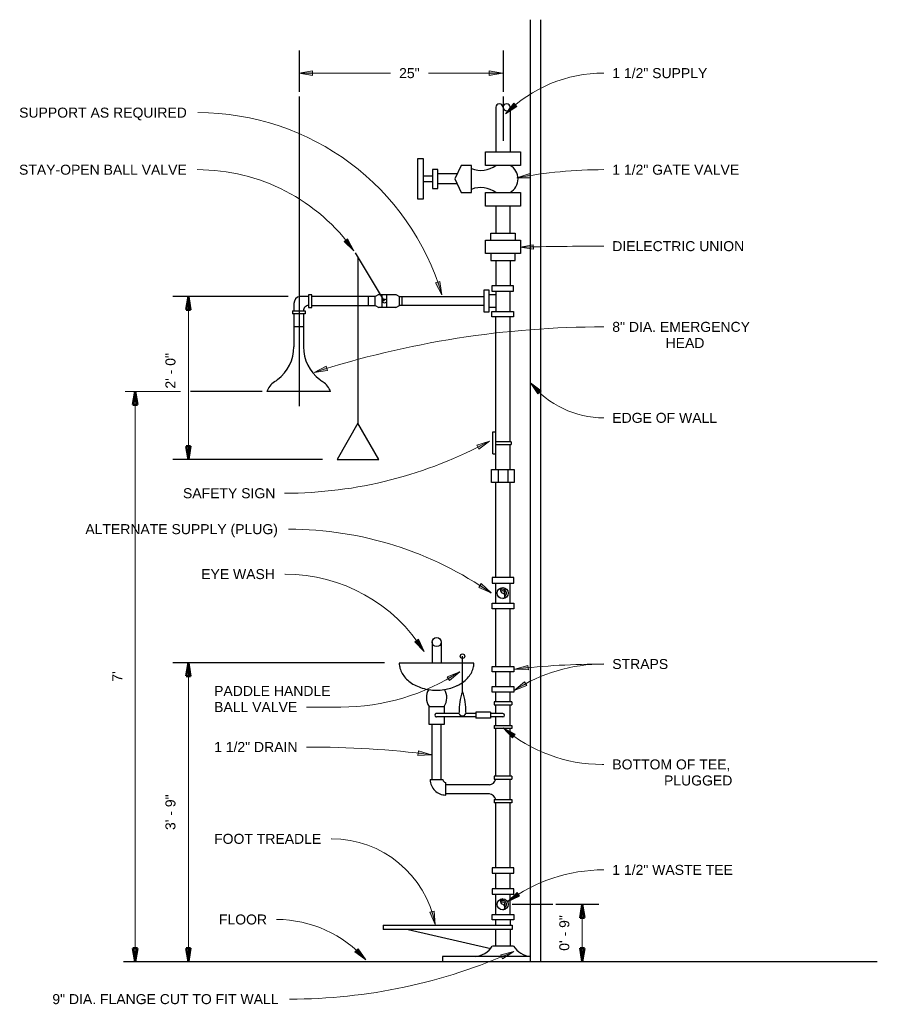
# Model space of a CAD drawing. Header units: inches. Extents: x -277 to 2553, y -4 to 683.
# Tile 1 of 10: x -277 to -149, y -4 to 143. Entities that reach past the tile are written whole.
import ezdxf

# ---------------------------------------------------------------- set-up
doc = ezdxf.new("R2010")
doc.units = ezdxf.units.IN
doc.header["$MEASUREMENT"] = 0
for name, color, linetype, lineweight in [('A-ANNO-DIMS', 211, 'Continuous', 9), ('A-ANNO-DIMS-16', 211, 'Continuous', 9), ('A-DETL-MEDM', 33, 'Continuous', 30), ('G-ANNO-TEXT', 231, 'Continuous', 9)]:
    doc.layers.add(name, color=color, linetype=linetype, lineweight=lineweight)
doc.styles.add('Arial', font='arial.ttf', dxfattribs={"height": 1.5})
doc.dimstyles.new('USACE_Arrow_ROUNDED', dxfattribs={"dimscale": 12, "dimtxt": 1.530389, "dimasz": 0.166667, "dimexe": 0.125, "dimexo": 0.125, "dimgap": 0.125, "dimtad": 1, "dimdec": 0, "dimrnd": 12, "dimzin": 1, "dimdsep": 46, "dimlunit": 4, "dimtxsty": 'Arial', "dimsah": 1, "dimcen": 0.09, "dimazin": 0, "dimtfac": 1, "dimtdec": 4, "dimtix": 1, "dimtmove": 0, "dimatfit": 3, "dimfxl": 1, "dimtvp": 1, "dimtfill": 1, "dimfrac": 2, "dimtolj": 1, "dimtzin": 0, "dimarcsym": 2})
doc.dimstyles.new('USACE_Arrow_ROUNDED_1_INCH', dxfattribs={"dimscale": 12, "dimtxt": 1.530389, "dimasz": 0.166667, "dimexe": 0.125, "dimexo": 0.125, "dimgap": 0.125, "dimtad": 1, "dimdec": 0, "dimzin": 1, "dimdsep": 46, "dimlunit": 4, "dimtxsty": 'Arial', "dimsah": 1, "dimcen": 0.09, "dimazin": 0, "dimtfac": 1, "dimtdec": 4, "dimtix": 1, "dimtmove": 2, "dimatfit": 3, "dimfxl": 1, "dimtvp": 1, "dimtfill": 1, "dimfrac": 2, "dimtolj": 1, "dimtzin": 0, "dimarcsym": 2})
doc.dimstyles.new('USACE_Arrow_ROUNDED_1_INCH_1', dxfattribs={"dimscale": 12, "dimtxt": 1.530389, "dimasz": 0.166667, "dimexe": 0.125, "dimexo": 0.125, "dimgap": 0.125, "dimtad": 1, "dimdec": 0, "dimzin": 1, "dimdsep": 46, "dimlunit": 4, "dimtxsty": 'Arial', "dimsah": 1, "dimcen": 0.09, "dimazin": 0, "dimtfac": 1, "dimtdec": 4, "dimtix": 1, "dimtmove": 0, "dimatfit": 3, "dimfxl": 1, "dimtvp": 1, "dimtfill": 1, "dimfrac": 2, "dimtolj": 1, "dimtzin": 0, "dimarcsym": 2})

# ---------------------------------------------------------------- blocks, each defined once
blk = doc.blocks.new('DIMBLOCK1-03-01-008 SAFETY SHOWER - EYE WASH')
at = {"layer": 'A-ANNO-DIMS-16', "lineweight": 50}
for points in [[(-252.18, 101.68), (-252.51, 99.68), (-251.84, 99.68)], [(-252.18, 77.27), (-251.84, 79.27), (-252.51, 79.27)]]:
    blk.add_hatch(color=256, dxfattribs=at).paths.add_polyline_path(points)
for p, q in [((-252.18, 101.68), (-252.51, 99.68)), ((-251.84, 99.68), (-252.18, 101.68)), ((-252.51, 99.68), (-251.84, 99.68)), ((-251.84, 79.27), (-252.51, 79.27)), ((-252.51, 79.27), (-252.18, 77.27)), ((-252.18, 77.27), (-251.84, 79.27))]:
    blk.add_line(p, q, dxfattribs=at)
at = {"layer": 'A-ANNO-DIMS-16'}
for p, q in [((-252.26, 101.68), (-250.68, 101.68)), ((-252.18, 101.68), (-252.26, 101.68)), ((-252.18, 101.68), (-252.18, 77.27)), ((-252.26, 77.27), (-250.68, 77.27)), ((-252.18, 77.27), (-252.26, 77.27))]:
    blk.add_line(p, q, dxfattribs=at)
at = {"layer": 'A-ANNO-DIMS-16', "color": 0, "insert": (-255.62, 87.88), "char_height": 1.5, "width": 6.4135, "attachment_point": 1, "rotation": 90, "line_spacing_factor": 0.941778, "style": 'Arial', "bg_fill": 3, "box_fill_scale": 1.25, "bg_fill_color": 256, "bg_fill_true_color": 13158600, "bg_fill_transparency": 0}
blk.add_mtext('2\' - 0"', dxfattribs=at)
blk = doc.blocks.new('DIMBLOCK2-03-01-008 SAFETY SHOWER - EYE WASH')
at = {"layer": 'A-ANNO-DIMS-16', "lineweight": 50}
for points in [[(-260.15, 87.43), (-260.49, 85.43), (-259.82, 85.43)], [(-260.15, 1.99), (-259.82, 3.99), (-260.49, 3.99)]]:
    blk.add_hatch(color=256, dxfattribs=at).paths.add_polyline_path(points)
at = {"layer": 'A-ANNO-DIMS-16'}
for p, q in [((-253.35, 87.43), (-261.65, 87.43)), ((-260.15, 87.43), (-260.15, 1.99)), ((-260.15, 87.43), (-253.35, 87.43)), ((-260.24, 1.99), (-258.65, 1.99)), ((-260.15, 1.99), (-260.24, 1.99))]:
    blk.add_line(p, q, dxfattribs=at)
at = {"layer": 'A-ANNO-DIMS-16', "lineweight": 50}
for p, q in [((-260.15, 87.43), (-260.49, 85.43)), ((-259.82, 85.43), (-260.15, 87.43)), ((-260.49, 85.43), (-259.82, 85.43)), ((-259.82, 3.99), (-260.49, 3.99)), ((-260.49, 3.99), (-260.15, 1.99)), ((-260.15, 1.99), (-259.82, 3.99))]:
    blk.add_line(p, q, dxfattribs=at)
at = {"layer": 'A-ANNO-DIMS-16', "color": 0, "insert": (-263.6, 43.94), "char_height": 1.5, "width": 1.8647, "attachment_point": 1, "rotation": 90, "line_spacing_factor": 0.941778, "style": 'Arial', "bg_fill": 3, "box_fill_scale": 1.25, "bg_fill_color": 256, "bg_fill_true_color": 13158600, "bg_fill_transparency": 0}
blk.add_mtext("7'", dxfattribs=at)
blk = doc.blocks.new('DIMBLOCK3-03-01-008 SAFETY SHOWER - EYE WASH')
at = {"layer": 'A-ANNO-DIMS-16', "lineweight": 50}
for points in [[(-252.18, 46.75), (-252.51, 44.75), (-251.84, 44.75)], [(-252.18, 1.99), (-251.84, 3.99), (-252.51, 3.99)]]:
    blk.add_hatch(color=256, dxfattribs=at).paths.add_polyline_path(points)
for p, q in [((-252.18, 46.75), (-252.51, 44.75)), ((-251.84, 44.75), (-252.18, 46.75)), ((-252.51, 44.75), (-251.84, 44.75)), ((-251.84, 3.99), (-252.51, 3.99)), ((-252.51, 3.99), (-252.18, 1.99)), ((-252.18, 1.99), (-251.84, 3.99))]:
    blk.add_line(p, q, dxfattribs=at)
at = {"layer": 'A-ANNO-DIMS-16'}
for p, q in [((-252.26, 46.75), (-250.68, 46.75)), ((-252.18, 46.75), (-252.26, 46.75)), ((-252.18, 46.75), (-252.18, 1.99)), ((-252.26, 1.99), (-250.68, 1.99)), ((-252.18, 1.99), (-252.26, 1.99))]:
    blk.add_line(p, q, dxfattribs=at)
at = {"layer": 'A-ANNO-DIMS-16', "color": 0, "insert": (-255.62, 21.7), "char_height": 1.5, "width": 6.4135, "attachment_point": 1, "rotation": 90, "line_spacing_factor": 0.941778, "style": 'Arial', "bg_fill": 3, "box_fill_scale": 1.25, "bg_fill_color": 256, "bg_fill_true_color": 13158600, "bg_fill_transparency": 0}
blk.add_mtext('3\' - 9"', dxfattribs=at)
blk = doc.blocks.new('DIMBLOCK4-03-01-008 SAFETY SHOWER - EYE WASH')
at = {"layer": 'A-ANNO-DIMS-16', "lineweight": 50}
for points in [[(-193.11, 10.56), (-193.44, 8.56), (-192.77, 8.56)], [(-193.11, 1.99), (-192.77, 3.99), (-193.44, 3.99)]]:
    blk.add_hatch(color=256, dxfattribs=at).paths.add_polyline_path(points)
for p, q in [((-193.11, 10.56), (-193.44, 8.56)), ((-192.77, 8.56), (-193.11, 10.56)), ((-193.44, 8.56), (-192.77, 8.56)), ((-192.77, 3.99), (-193.44, 3.99)), ((-193.44, 3.99), (-193.11, 1.99)), ((-193.11, 1.99), (-192.77, 3.99))]:
    blk.add_line(p, q, dxfattribs=at)
at = {"layer": 'A-ANNO-DIMS-16'}
for p, q in [((-193.19, 10.56), (-191.61, 10.56)), ((-193.11, 10.56), (-193.19, 10.56)), ((-193.11, 10.56), (-193.11, 1.99)), ((-193.19, 1.99), (-191.61, 1.99)), ((-193.11, 1.99), (-193.19, 1.99))]:
    blk.add_line(p, q, dxfattribs=at)
at = {"layer": 'A-ANNO-DIMS-16', "color": 0, "insert": (-196.55, 3.6), "char_height": 1.5, "width": 6.4135, "attachment_point": 1, "rotation": 90, "line_spacing_factor": 0.941778, "style": 'Arial', "bg_fill": 3, "box_fill_scale": 1.25, "bg_fill_color": 256, "bg_fill_true_color": 13158600, "bg_fill_transparency": 0}
blk.add_mtext('0\' - 9"', dxfattribs=at)

msp = doc.modelspace()

# ---------------------------------------------------------------- hatches: boundary and pattern name
at = {"layer": 'G-ANNO-TEXT'}
for points in [[(-235.56, 135.18), (-233.56, 134.85), (-233.56, 135.52)], [(-205.06, 135.18), (-207.06, 135.52), (-207.06, 134.85)], [(-204.61, 129.09), (-202.91, 130.18), (-203.35, 130.68)], [(-202.91, 119.47), (-200.88, 119.49), (-200.99, 120.15)], [(-227.34, 108.55), (-228.29, 110.35), (-228.82, 109.94)], [(-202.44, 109.08), (-200.43, 108.79), (-200.45, 109.46)], [(-214.15, 101.96), (-214.45, 103.96), (-215.09, 103.75)], [(-233.3, 90.32), (-231.29, 90.6), (-231.49, 91.24)], [(-200.89, 88.77), (-199.77, 87.08), (-199.28, 87.53)], [(-207.01, 80.02), (-208.94, 79.39), (-208.63, 78.8)], [(-206.79, 57.24), (-208.26, 58.64), (-208.64, 58.08)], [(-216.82, 48.46), (-217.67, 50.3), (-218.22, 49.93)], [(-203.22, 45.82), (-201.19, 45.7), (-201.26, 46.36)], [(-211.49, 45.43), (-213.37, 44.67), (-213.02, 44.1)], [(-203.32, 42.62), (-201.42, 43.35), (-201.76, 43.92)], [(-204.95, 37.02), (-203.58, 35.52), (-203.17, 36.05)], [(-215.71, 33), (-217.66, 33.57), (-217.74, 32.9)], [(-204.34, 10.93), (-202.5, 11.78), (-202.87, 12.33)], [(-215.16, 7.52), (-215.33, 9.54), (-215.98, 9.37)], [(-225.54, 2.25), (-226.71, 3.9), (-227.19, 3.43)], [(-203.37, 3.49), (-205.34, 3), (-205.08, 2.39)]]:
    msp.add_hatch(color=7, dxfattribs=at).paths.add_polyline_path(points)

# ---------------------------------------------------------------- linework, layer by layer
at = {"layer": 'A-DETL-MEDM'}
for p, q in [((-200.86, 1.99), (-200.86, 143.19)), ((-199.33, 1.99), (-199.33, 143.19)), ((-235.55, 138.56), (-235.55, 132.4)), ((-204.99, 138.56), (-204.99, 132.4)), ((-235.55, 131.66), (-235.55, 85.26)), ((-204.99, 131.66), (-204.99, 125.01)), ((-206.08, 130.07), (-206.08, 123.39)), ((-203.91, 130.11), (-203.91, 123.39)), ((-207.6, 121.35), (-207.6, 123.39)), ((-207.6, 123.39), (-202.39, 123.39)), ((-202.39, 123.39), (-202.39, 121.35)), ((-217.74, 122.38), (-216.96, 122.38)), ((-217.74, 116.26), (-217.74, 122.38)), ((-216.96, 122.38), (-216.96, 116.26)), ((-211.26, 121.35), (-212.23, 119.31)), ((-209.73, 121.35), (-211.26, 121.35)), ((-209.73, 117.29), (-209.73, 121.35)), ((-202.39, 121.35), (-207.6, 121.35)), ((-215.55, 119.74), (-216.96, 119.74)), ((-215.55, 120.74), (-215.55, 117.89)), ((-214.78, 120.74), (-215.55, 120.74)), ((-214.78, 117.89), (-214.78, 120.74)), ((-211.87, 120.08), (-214.78, 120.08)), ((-215.55, 118.9), (-216.96, 118.9)), ((-211.87, 118.56), (-214.78, 118.56)), ((-212.23, 119.31), (-211.26, 117.29)), ((-215.55, 117.89), (-214.78, 117.89)), ((-211.26, 117.29), (-209.73, 117.29)), ((-207.6, 115.25), (-207.6, 117.29)), ((-207.6, 117.29), (-202.39, 117.29)), ((-202.39, 117.29), (-202.39, 115.25)), ((-216.96, 116.26), (-217.74, 116.26)), ((-202.39, 115.25), (-207.6, 115.25)), ((-206.08, 115.25), (-206.08, 111.17)), ((-203.91, 111.17), (-203.91, 115.25)), ((-206.84, 110.16), (-206.84, 111.17)), ((-206.84, 111.17), (-203.15, 111.17)), ((-203.15, 111.17), (-203.15, 110.16)), ((-207.6, 108.13), (-207.6, 110.16)), ((-207.6, 110.16), (-202.39, 110.16)), ((-202.39, 110.16), (-202.39, 108.13)), ((-222.76, 101.01), (-227.11, 108.24)), ((-202.39, 108.13), (-207.6, 108.13)), ((-206.84, 108.13), (-206.84, 107.11)), ((-203.15, 107.11), (-203.15, 108.13)), ((-226.75, 107.63), (-226.75, 82.68)), ((-206.84, 107.11), (-203.15, 107.11)), ((-206.08, 107.11), (-206.08, 103.31)), ((-203.91, 107.11), (-203.91, 103.31)), ((-234.16, 101.96), (-234.16, 100.06)), ((-233.67, 101.96), (-234.16, 101.96)), ((-233.67, 100.06), (-233.67, 101.96)), ((-223.6, 101.97), (-224.15, 101.68)), ((-223.6, 101.97), (-221.05, 101.97)), ((-223.12, 100.04), (-223.12, 101.97)), ((-222.4, 100.04), (-222.4, 101.97)), ((-221.05, 101.97), (-220.5, 101.68)), ((-207.08, 102.63), (-207.88, 102.63)), ((-207.88, 102.63), (-207.88, 99.39)), ((-207.08, 99.39), (-207.08, 102.63)), ((-206.08, 101.96), (-207.08, 101.96)), ((-206.69, 103.31), (-206.69, 102.51)), ((-203.44, 103.31), (-206.69, 103.31)), ((-206.69, 102.51), (-203.44, 102.51)), ((-206.08, 102.51), (-206.08, 99.46)), ((-203.91, 99.46), (-203.91, 102.51)), ((-203.44, 102.51), (-203.44, 103.31)), ((-237.23, 101.68), (-254.51, 101.68)), ((-236.35, 100.63), (-236.35, 99.56)), ((-234.16, 101.68), (-235.42, 101.68)), ((-224.15, 101.68), (-233.67, 101.68)), ((-225.17, 100.33), (-225.17, 101.68)), ((-224.15, 100.33), (-224.15, 101.68)), ((-220.5, 100.33), (-220.5, 101.68)), ((-220.5, 101.68), (-207.88, 101.68)), ((-220.09, 100.33), (-220.09, 101.68)), ((-236.55, 99.56), (-234.65, 99.56)), ((-236.55, 99.56), (-236.55, 99.07)), ((-234.65, 99.07), (-236.55, 99.07)), ((-236.35, 99.07), (-236.35, 94.16)), ((-234.93, 99.07), (-234.93, 94.16)), ((-234.65, 99.56), (-234.65, 99.07)), ((-234.16, 100.06), (-233.67, 100.06)), ((-233.67, 100.33), (-224.15, 100.33)), ((-224.15, 100.33), (-223.62, 100.04)), ((-221.05, 100.04), (-223.62, 100.04)), ((-221.05, 100.04), (-220.5, 100.33)), ((-207.88, 100.33), (-220.5, 100.33)), ((-207.88, 99.39), (-207.08, 99.39)), ((-206.08, 100.05), (-207.08, 100.05)), ((-206.69, 98.65), (-206.69, 99.46)), ((-206.69, 99.46), (-203.44, 99.46)), ((-203.44, 99.46), (-203.44, 98.65)), ((-203.44, 98.65), (-206.69, 98.65)), ((-206.08, 75.77), (-206.08, 98.65)), ((-203.91, 79.91), (-203.91, 98.65)), ((-236.35, 97.17), (-234.93, 97.17)), ((-241.09, 87.43), (-251.85, 87.43)), ((-230.85, 87.43), (-240.43, 87.43)), ((-226.75, 82.68), (-229.87, 77.27)), ((-223.62, 77.27), (-226.75, 82.68)), ((-206.51, 78.09), (-206.51, 81.42)), ((-206.51, 81.42), (-206.08, 81.42)), ((-203.76, 79.91), (-206.08, 79.91)), ((-203.76, 79.91), (-203.76, 79.5)), ((-206.08, 79.5), (-203.76, 79.5)), ((-203.91, 75.77), (-203.91, 79.5)), ((-232.07, 77.27), (-254.51, 77.27)), ((-229.87, 77.27), (-223.62, 77.27)), ((-206.51, 78.09), (-206.08, 78.09)), ((-206.72, 73.79), (-206.72, 75.77)), ((-206.72, 75.77), (-203.3, 75.77)), ((-205.67, 73.79), (-205.67, 75.77)), ((-204.22, 73.79), (-204.22, 75.77)), ((-203.3, 75.77), (-203.3, 73.79)), ((-203.3, 73.79), (-206.72, 73.79)), ((-206.08, 59.55), (-206.08, 73.79)), ((-203.91, 59.55), (-203.91, 73.79)), ((-206.6, 59.55), (-206.6, 58.73)), ((-203.35, 59.55), (-206.6, 59.55)), ((-203.35, 58.73), (-203.35, 59.55)), ((-206.6, 58.73), (-203.35, 58.73)), ((-206.08, 55.7), (-206.08, 58.73)), ((-203.91, 55.7), (-203.91, 58.73)), ((-206.6, 54.89), (-206.6, 55.7)), ((-206.6, 55.7), (-203.35, 55.7)), ((-203.35, 54.89), (-206.6, 54.89)), ((-206.08, 46.24), (-206.08, 54.89)), ((-203.91, 46.24), (-203.91, 54.89)), ((-203.35, 55.7), (-203.35, 54.89)), ((-215.63, 49.9), (-215.63, 46.75)), ((-214.28, 49.91), (-214.28, 46.75)), ((-211.07, 42.44), (-211.07, 47.76)), ((-222.76, 46.75), (-254.51, 46.75)), ((-220.55, 46.75), (-209.36, 46.75)), ((-206.62, 45.42), (-206.62, 46.24)), ((-206.62, 46.24), (-203.35, 46.24)), ((-203.35, 46.24), (-203.35, 45.42)), ((-203.35, 45.42), (-206.62, 45.42)), ((-206.08, 43.21), (-206.08, 45.42)), ((-203.91, 43.21), (-203.91, 45.42)), ((-206.62, 42.39), (-206.62, 43.21)), ((-206.62, 43.21), (-203.35, 43.21)), ((-203.35, 43.21), (-203.35, 42.39)), ((-203.35, 42.39), (-206.62, 42.39)), ((-206.08, 40.91), (-206.08, 42.39)), ((-203.91, 40.91), (-203.91, 42.39)), ((-216.07, 37.54), (-216.07, 40.24)), ((-216.07, 40.24), (-213.83, 40.24)), ((-213.83, 40.24), (-213.83, 39.19)), ((-203.67, 40.91), (-206.32, 40.91)), ((-206.32, 40.91), (-206.32, 40.45)), ((-206.32, 40.45), (-203.67, 40.45)), ((-206.08, 39.19), (-206.08, 40.45)), ((-203.91, 37.39), (-203.91, 40.45)), ((-203.67, 40.91), (-203.67, 40.45)), ((-209.09, 38.65), (-214.95, 38.65)), ((-211.56, 39.19), (-214.93, 39.19)), ((-213.83, 38.65), (-213.83, 37.54)), ((-209.09, 39.19), (-210.57, 39.19)), ((-206.87, 39.38), (-209.09, 39.38)), ((-209.09, 39.38), (-209.09, 38.47)), ((-206.87, 38.47), (-209.09, 38.47)), ((-206.87, 39.38), (-206.87, 38.47)), ((-205, 39.19), (-206.87, 39.19)), ((-205.02, 38.65), (-206.87, 38.65)), ((-206.08, 37.39), (-206.08, 38.65)), ((-213.83, 37.54), (-216.07, 37.54)), ((-215.63, 29.26), (-215.63, 37.54)), ((-214.28, 29.26), (-214.28, 37.54)), ((-206.32, 37.39), (-203.67, 37.39)), ((-206.32, 37.39), (-206.32, 36.93)), ((-203.67, 36.93), (-206.32, 36.93)), ((-206.08, 29.78), (-206.08, 36.93)), ((-203.91, 29.78), (-203.91, 36.93)), ((-203.67, 37.39), (-203.67, 36.93)), ((-203.67, 29.78), (-206.32, 29.78)), ((-206.32, 29.78), (-206.32, 29.33)), ((-203.67, 29.78), (-203.67, 29.33)), ((-215.91, 29.26), (-214, 29.26)), ((-213.58, 26.95), (-213.58, 28.84)), ((-207.04, 28.48), (-213.58, 28.48)), ((-206.32, 29.33), (-203.67, 29.33)), ((-203.91, 26.26), (-203.91, 29.33)), ((-207.04, 27.11), (-213.58, 27.11)), ((-206.32, 26.26), (-203.67, 26.26)), ((-206.32, 26.26), (-206.32, 25.8)), ((-203.67, 25.8), (-206.32, 25.8)), ((-206.08, 16.05), (-206.08, 25.8)), ((-203.91, 16.05), (-203.91, 25.8)), ((-203.67, 26.26), (-203.67, 25.8)), ((-206.6, 16.05), (-206.6, 15.23)), ((-203.35, 16.05), (-206.6, 16.05)), ((-206.6, 15.23), (-203.35, 15.23)), ((-206.08, 12.89), (-206.08, 15.23)), ((-203.91, 12.89), (-203.91, 15.23)), ((-203.35, 15.23), (-203.35, 16.05)), ((-206.6, 12.89), (-206.6, 12.08)), ((-203.35, 12.89), (-206.6, 12.89)), ((-206.6, 12.08), (-203.35, 12.08)), ((-206.08, 9.04), (-206.08, 12.08)), ((-203.91, 9.04), (-203.91, 12.08)), ((-203.35, 12.08), (-203.35, 12.89)), ((-197.5, 10.56), (-203.62, 10.56)), ((-190.61, 10.56), (-197.05, 10.56)), ((-206.6, 8.23), (-206.6, 9.04)), ((-206.6, 9.04), (-203.35, 9.04)), ((-203.35, 9.04), (-203.35, 8.23)), ((-222.94, 7.46), (-203.62, 7.46)), ((-222.94, 7.46), (-222.94, 6.81)), ((-203.35, 8.23), (-206.6, 8.23)), ((-206.08, 7.46), (-206.08, 8.23)), ((-203.91, 8.23), (-203.91, 7.46)), ((-203.62, 7.46), (-203.62, 6.81)), ((-203.62, 6.81), (-222.94, 6.81)), ((-219.19, 6.81), (-206.82, 3.96)), ((-206.08, 4.28), (-206.08, 6.81)), ((-203.91, 6.81), (-203.91, 4.28)), ((-203.4, 4.28), (-206.59, 4.28)), ((-261.92, 1.99), (-148.85, 1.99)), ((-200.86, 2.75), (-214.09, 2.75)), ((-214.09, 2.75), (-214.09, 1.99))]:
    msp.add_line(p, q, dxfattribs=at)
for centre, radius in [((-222.76, 101.01), 0.296), ((-205.04, 57.22), 0.826), ((-214.95, 49.87), 0.676), ((-211.07, 47.76), 0.342), ((-205.04, 10.56), 0.826)]:
    msp.add_circle(centre, radius, dxfattribs=at)
for centre, radius, start, end in [((-205.54, 130.04), 0.542, 2.9853, 177.0147), ((-204.45, 130.04), 0.542, 2.9853, 172.2562), ((-204.45, 130.09), 0.542, 187.7438, 357.0147), ((-208.32, 124.35), 3.75, 248.0161, 306.8557), ((-205.07, 119.32), 2.34, 299.7717, 60.427), ((-208.32, 114.28), 3.75, 53.2469, 111.9839), ((-235.33, 100.66), 1.02, 94.8976, 181.6886), ((-234.16, 99.57), 0.763, 89.8927, 180.353), ((-242.45, 94.15), 6.1, 306.6511, 0), ((-228.82, 94.15), 6.1, 180, 233.3424), ((-237.48, 86.32), 3.15, 124.9865, 159.2999), ((-240.52, 91.06), 2.49, 299.7516, 313.5506), ((-226.04, 97.39), 10.37, 231.6853, 234.9995), ((-233.79, 86.32), 3.15, 20.7001, 54.9995), ((-204.93, 57.63), 0.431, 108.259, 255.4772), ((-205.04, 57.22), 0.581, 303.0629, 123.0543), ((-205.04, 57.22), 0.35, 321.5358, 141.524), ((-205.14, 56.8), 0.431, 288.2542, 75.4772), ((-217.52, 46.75), 3.03, 180.1296, 195.3206), ((-217.24, 46.84), 3.32, 195.4165, 209.7562), ((-212.67, 46.84), 3.32, 330.2438, 344.5835), ((-212.38, 46.75), 3.03, 344.6794, 359.8704), ((-216.74, 47.12), 3.89, 209.79, 222.6911), ((-216.16, 47.66), 4.69, 222.6761, 234.077), ((-213.75, 47.66), 4.69, 304.8631, 317.3239), ((-213.16, 47.12), 3.89, 317.3089, 330.21), ((-215.62, 48.4), 5.6, 234.0395, 244.1623), ((-215.23, 49.2), 6.49, 244.1197, 253.2903), ((-215.02, 49.88), 7.21, 253.2494, 261.8034), ((-214.89, 49.88), 7.21, 278.8563, 286.7506), ((-214.68, 49.2), 6.49, 286.7097, 295.8803), ((-214.28, 48.4), 5.6, 295.8377, 305.0723), ((-214.27, 41.54), 2.22, 146.6908, 215.6316), ((-214.96, 50.27), 7.6, 261.14, 270.0186), ((-214.95, 50.27), 7.6, 269.9814, 278.2348), ((-215.64, 41.54), 2.22, 324.3684, 33.3084), ((-203.52, 39.61), 8.06, 159.4063, 182.1315), ((-218.61, 39.61), 8.06, 357.8685, 20.5913), ((-214.95, 38.92), 0.27, 84.8563, 270), ((-211.07, 39.31), 0.508, 193.6364, 346.3636), ((-205.02, 38.92), 0.27, 270, 84.8563), ((-213.61, 29.25), 2.3, 179.8707, 270.6923), ((-213.58, 29.26), 0.418, 180, 270), ((-207.13, 29.55), 1.07, 274.8087, 347.9433), ((-207.13, 26.04), 1.07, 12.0766, 85.429), ((-204.93, 10.98), 0.431, 108.259, 255.4772), ((-205.04, 10.56), 0.581, 303.0629, 123.0543), ((-205.04, 10.56), 0.35, 321.5358, 141.524), ((-205.14, 10.15), 0.431, 288.2542, 75.4772), ((-209.39, 6.06), 3.31, 273.6044, 327.6112), ((-200.6, 6.06), 3.31, 212.3888, 265.6227)]:
    msp.add_arc(centre, radius, start, end, dxfattribs=at)
at = {"layer": 'G-ANNO-TEXT', "color": 7}
for p, q in [((-233.56, 135.52), (-235.56, 135.18)), ((-235.56, 135.18), (-233.56, 134.85)), ((-235.56, 135.18), (-221.85, 135.18)), ((-233.56, 134.85), (-233.56, 135.52)), ((-205.06, 135.18), (-216.17, 135.18)), ((-205.06, 135.18), (-207.06, 135.52)), ((-207.06, 135.52), (-207.06, 134.85)), ((-207.06, 134.85), (-205.06, 135.18)), ((-203.35, 130.68), (-204.61, 129.09)), ((-204.61, 129.09), (-202.91, 130.18)), ((-202.91, 130.18), (-203.35, 130.68)), ((-250.74, 129.26), (-250.78, 129.26)), ((-250.84, 120.7), (-250.88, 120.7)), ((-200.99, 120.15), (-202.91, 119.47)), ((-200.88, 119.49), (-200.99, 120.15)), ((-202.91, 119.47), (-200.88, 119.49)), ((-228.29, 110.35), (-228.82, 109.94)), ((-228.82, 109.94), (-227.34, 108.55)), ((-227.34, 108.55), (-228.29, 110.35)), ((-200.45, 109.46), (-202.44, 109.08)), ((-200.43, 108.79), (-200.45, 109.46)), ((-202.44, 109.08), (-200.43, 108.79)), ((-214.45, 103.96), (-215.09, 103.75)), ((-215.09, 103.75), (-214.15, 101.96)), ((-214.15, 101.96), (-214.45, 103.96)), ((-231.49, 91.24), (-233.3, 90.32)), ((-233.3, 90.32), (-231.29, 90.6)), ((-231.29, 90.6), (-231.49, 91.24)), ((-200.89, 88.77), (-199.77, 87.08)), ((-199.28, 87.53), (-200.89, 88.77)), ((-199.77, 87.08), (-199.28, 87.53)), ((-207.01, 80.02), (-208.94, 79.39)), ((-208.63, 78.8), (-207.01, 80.02)), ((-208.94, 79.39), (-208.63, 78.8)), ((-237.7, 72.2), (-237.75, 72.2)), ((-237.09, 66.81), (-237.14, 66.81)), ((-237.68, 60.07), (-237.73, 60.07)), ((-208.26, 58.64), (-208.64, 58.08)), ((-208.64, 58.08), (-206.79, 57.24)), ((-206.79, 57.24), (-208.26, 58.64)), ((-217.67, 50.3), (-218.22, 49.93)), ((-216.82, 48.46), (-217.67, 50.3)), ((-218.22, 49.93), (-216.82, 48.46)), ((-201.26, 46.36), (-203.22, 45.82)), ((-203.22, 45.82), (-201.19, 45.7)), ((-201.19, 45.7), (-201.26, 46.36)), ((-211.49, 45.43), (-213.37, 44.67)), ((-213.37, 44.67), (-213.02, 44.1)), ((-213.02, 44.1), (-211.49, 45.43)), ((-201.76, 43.92), (-203.32, 42.62)), ((-203.32, 42.62), (-201.42, 43.35)), ((-201.42, 43.35), (-201.76, 43.92)), ((-229.29, 40.14), (-234.46, 40.14)), ((-204.95, 37.02), (-203.58, 35.52)), ((-203.17, 36.05), (-204.95, 37.02)), ((-203.58, 35.52), (-203.17, 36.05)), ((-234.41, 34.15), (-234.46, 34.15)), ((-217.66, 33.57), (-217.74, 32.9)), ((-217.74, 32.9), (-215.71, 33)), ((-215.71, 33), (-217.66, 33.57)), ((-190.12, 31.54), (-189.87, 31.54)), ((-230.7, 20.38), (-230.75, 20.38)), ((-202.87, 12.33), (-204.34, 10.93)), ((-202.5, 11.78), (-202.87, 12.33)), ((-204.34, 10.93), (-202.5, 11.78)), ((-215.33, 9.54), (-215.98, 9.37)), ((-215.98, 9.37), (-215.16, 7.52)), ((-215.16, 7.52), (-215.33, 9.54)), ((-238.94, 8.29), (-238.98, 8.29)), ((-226.71, 3.9), (-227.19, 3.43)), ((-227.19, 3.43), (-225.54, 2.25)), ((-225.54, 2.25), (-226.71, 3.9)), ((-203.37, 3.49), (-205.34, 3)), ((-205.34, 3), (-205.08, 2.39)), ((-205.08, 2.39), (-203.37, 3.49)), ((-236.96, -3.65), (-237, -3.65))]:
    msp.add_line(p, q, dxfattribs=at)
for centre, radius, start, end in [((-189.88, 114.34), 20.85, 90, 134.9599), ((-250.84, 91.91), 28.8, 35.3235, 90), ((-189.88, 50.93), 69.78, 90, 100.7589), ((-189.88, -410.48), 519.72, 90, 91.3848), ((-189.88, -44.48), 141.62, 90, 107.8528), ((-189.88, 97.62), 14.13, 218.7953, 270), ((-237.7, 136.28), 64.08, 270, 298.6135), ((-237.09, 14.01), 52.79, 54.9721, 90), ((-237.68, 35.53), 24.54, 31.7964, 90), ((-189.88, 21.9), 24.7, 90, 122.9587), ((-189.88, -68.97), 115.56, 90, 96.6268), ((-229.29, 72.69), 32.55, 270, 303.1425), ((-190.12, 54.38), 22.84, 229.4898, 270), ((-234.41, -118.96), 153.11, 82.9833, 90), ((-230.7, 4.56), 15.83, 10.7832, 90), ((-238.94, -9.57), 17.86, 41.4233, 90), ((-236.96, 78.96), 82.61, 270, 293.9896)]:
    msp.add_arc(centre, radius, start, end, dxfattribs=at)

# ---------------------------------------------------------------- texts
at = {"layer": 'G-ANNO-TEXT', "color": 7, "char_height": 1.5, "attachment_point": 1, "style": 'Arial'}
for s, insert, width in [('25"', (-220.57, 135.93), 3.737), ('1 1/2" SUPPLY', (-188.6, 135.93), 17.372), ('SUPPORT AS REQUIRED', (-277.56, 130.01), 30.906), ('STAY-OPEN BALL VALVE', (-277.58, 121.45), 30.805), ('1 1/2" GATE VALVE', (-188.6, 121.45), 23.2805), ('DIELECTRIC UNION', (-188.6, 109.99), 24.1895), ('8" DIA. EMERGENCY', (-188.6, 97.89), 25.3005), ('^I', (-188.6, 95.47), 9.696), ('HEAD', (-180.6, 95.47), 7.171), ('EDGE OF WALL', (-188.6, 84.25), 19.392), ('EYE WASH', (-250.26, 60.82), 13.635), ('STRAPS', (-188.6, 47.34), 10.302), ('PADDLE HANDLE', (-248.32, 43.3), 21.4625), ('BALL VALVE', (-248.32, 40.89), 15.251), ('1 1/2" DRAIN', (-248.32, 34.9), 15.251), ('BOTTOM OF TEE,', (-188.59, 32.29), 21.7655), ('^I', (-188.84, 29.88), 9.696), ('PLUGGED', (-180.84, 29.88), 12.625), ('FOOT TREADLE', (-248.32, 21.13), 19.7455), ('1 1/2" WASTE TEE', (-188.6, 16.48), 22.22), ('FLOOR', (-247.6, 9.04), 8.888), ('9" DIA. FLANGE CUT TO FIT WALL', (-272.58, -2.9), 41.5615)]:
    msp.add_mtext(s, dxfattribs=dict(at, insert=insert, width=width))

# ---------------------------------------------------------------- next in the draw order: dimensions: what is measured, and where the dimension line sits
at = {"layer": 'A-ANNO-DIMS'}
dim = msp.add_linear_dim(base=(-252.18, 77.27), p1=(-250.76, 101.68), p2=(-250.76, 77.27), angle=90, dimstyle='USACE_Arrow_ROUNDED_1_INCH', override={"dimpost": '<>', "dimfxl": 24.40986}, dxfattribs=at)
dim.commit()
dim.dimension.update_dxf_attribs({"geometry": 'DIMBLOCK1-03-01-008 SAFETY SHOWER - EYE WASH', "text_midpoint": (-254.62, 91.08), "dimtype": 160, "text_rotation": 90})
dim = msp.add_linear_dim(base=(-193.11, 1.99), p1=(-191.69, 10.56), p2=(-191.69, 1.99), angle=90, dimstyle='USACE_Arrow_ROUNDED_1_INCH_1', override={"dimpost": '<>', "dimfxl": 8.566085}, dxfattribs=at)
dim.commit()
dim.dimension.update_dxf_attribs({"geometry": 'DIMBLOCK4-03-01-008 SAFETY SHOWER - EYE WASH', "text_midpoint": (-195.37, 6.27)})

# ---------------------------------------------------------------- next in the draw order: linework, layer by layer
at = {"layer": 'G-ANNO-TEXT', "color": 7}
for centre, radius, start, end in [((-250.74, 91.09), 38.17, 16.5438, 90), ((-189.88, -8.41), 24.14, 90, 126.7861)]:
    msp.add_arc(centre, radius, start, end, dxfattribs=at)

# ---------------------------------------------------------------- next in the draw order: dimensions: what is measured, and where the dimension line sits
at = {"layer": 'A-ANNO-DIMS'}
dim = msp.add_linear_dim(base=(-260.15, 1.99), p1=(-251.85, 87.43), p2=(-258.74, 1.99), angle=90, dimstyle='USACE_Arrow_ROUNDED', override={"dimpost": '<>', "dimfxl": 85.720174}, dxfattribs=at)
dim.commit()
dim.dimension.update_dxf_attribs({"geometry": 'DIMBLOCK2-03-01-008 SAFETY SHOWER - EYE WASH', "text_midpoint": (-262.42, 44.71)})

# ---------------------------------------------------------------- next in the draw order: texts
at = {"layer": 'G-ANNO-TEXT', "color": 7, "char_height": 1.5, "attachment_point": 1, "style": 'Arial'}
for s, insert, width in [('SAFETY SIGN', (-252.99, 72.95), 16.9175), ('ALTERNATE SUPPLY (PLUG)', (-267.63, 67.56), 35.4005)]:
    msp.add_mtext(s, dxfattribs=dict(at, insert=insert, width=width))

# ---------------------------------------------------------------- next in the draw order: dimensions: what is measured, and where the dimension line sits
at = {"layer": 'A-ANNO-DIMS'}
dim = msp.add_linear_dim(base=(-252.18, 1.99), p1=(-250.76, 46.75), p2=(-250.76, 1.99), angle=90, dimstyle='USACE_Arrow_ROUNDED_1_INCH_1', override={"dimpost": '<>', "dimfxl": 44.754311}, dxfattribs=at)
dim.commit()
dim.dimension.update_dxf_attribs({"geometry": 'DIMBLOCK3-03-01-008 SAFETY SHOWER - EYE WASH', "text_midpoint": (-254.44, 24.37)})

doc.saveas('drawing.dxf')
